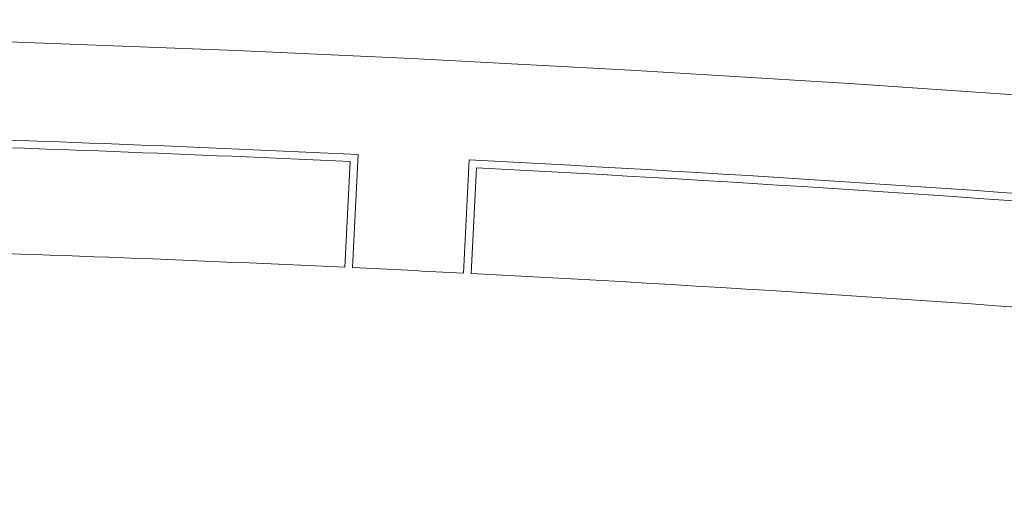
# Model space of a CAD drawing. Header units: metres. Extents: x 167411 to 168816, y 461777 to 462985.
# Tile 21 of 256: x 167539 to 167558, y 462672 to 462681. Entities that reach past the tile are written whole.
import ezdxf

# ---------------------------------------------------------------- set-up
doc = ezdxf.new("R2010")
doc.units = ezdxf.units.M
doc.header["$LTSCALE"] = 0.5
doc.layers.add('Zuid-N-WE-GW-AANVULLEN-vrijgekomen grond (uitvullen)', color=7, linetype='Continuous', lineweight=18, true_color=0x0100ff)
doc.layers.add('Zuid-N-WE-GW-AANVULLEN-zand uitvullen', color=7, linetype='Continuous', lineweight=18, true_color=0x3fff01)

msp = doc.modelspace()

# ---------------------------------------------------------------- hatches: boundary and pattern name
at = {"layer": 'Zuid-N-WE-GW-AANVULLEN-vrijgekomen grond (uitvullen)'}
h = msp.add_hatch(dxfattribs=at)
h.set_pattern_fill('ANSI31', color=256, scale=20, angle=90)
h.set_pattern_definition([(135, (0, 0), (-1.767766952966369, -1.767766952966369), [])])
edge = h.paths.add_edge_path(flags=16)
edge.add_arc((167668.9513237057, 462621.9986920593), 1.755655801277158, 145.0963104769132, 315.897729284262)
edge.add_line((167670.2120578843, 462620.7768587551), (167713.6535999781, 462673.6468834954))
edge.add_arc((167712.1210324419, 462674.5382496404), 1.772934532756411, 329.8170226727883, 491.3653600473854)
edge.add_line((167710.9493740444, 462675.868856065), (167667.5114839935, 462623.0032760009))
h.paths.add_polyline_path([(167681.3146411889, 462615.5426991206), (167661.9814373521, 462619.5336132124), (167711.0139849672, 462679.2081063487), (167720.2417914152, 462675.7607603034), (167708.5459431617, 462665.5446276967), (167699.0791822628, 462637.4304959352), (167698.9834462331, 462637.1461816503), (167698.6991319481, 462637.2419176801), (167688.736394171, 462640.5966311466), (167684.1974696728, 462635.0725857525)])
edge = h.paths.add_edge_path()
edge.add_line((167740.1040101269, 462598.5294440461), (167738.7881278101, 462580.092071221))
edge.add_line((167738.7881278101, 462580.092071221), (167745.1856064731, 462576.6782678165))
edge.add_line((167745.1856064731, 462576.6782678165), (167752.2441576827, 462589.9060156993))
edge.add_arc((167747.3917881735, 462592.4953225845), 5.499999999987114, 331.9148606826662, 445.9177003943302)
edge.add_line((167747.7833293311, 462597.9813681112), (167740.1040101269, 462598.5294440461))
h.paths.add_polyline_path([(167743.7703839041, 462619.1316070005), (167759.1346550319, 462610.9329706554), (167757.5850898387, 462608.0290804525), (167739.5148132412, 462609.3137825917), (167739.9103891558, 462610.4885532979), (167740.8377557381, 462610.4223667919)])
edge = h.paths.add_edge_path()
edge.add_line((167517.3710369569, 462642.0541600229), (167518.9731717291, 462642.0348894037))
edge.add_arc((167173.4302999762, 462667.4774400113), 346.4782815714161, 354.43462188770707, 355.788872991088, ccw=False)
edge.add_arc((167174.1085503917, 462667.4172646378), 345.7973924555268, 352.34455286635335, 354.43364662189, ccw=False)
edge.add_line((167516.8238807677, 462621.3516705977), (167515.2381831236, 462621.5651735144))
edge.add_arc((167172.9137462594, 462667.5558233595), 345.3999999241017, 352.348235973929, 354.3473027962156)
edge.add_arc((167172.9137463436, 462667.5558233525), 345.399999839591, 354.3473027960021, 355.7658701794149)
edge = h.paths.add_edge_path()
edge.add_line((167525.3814946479, 462628.7274021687), (167523.7914370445, 462628.9055186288))
edge.add_arc((167172.9137462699, 462667.5558233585), 352.9999999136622, 353.7140281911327, 355.8422876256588)
edge.add_line((167524.9847418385, 462641.9625817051), (167526.5875490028, 462641.9433029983))
edge.add_arc((167172.913746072, 462667.5558233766), 354.6000001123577, 353.71355174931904, 355.8579573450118, ccw=False)
h.paths.add_polyline_path([(167522.770217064, 462620.5510386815), (167524.3559084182, 462620.3375366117), (167524.8713209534, 462624.3457586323), (167523.2824238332, 462624.5350176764)])
h.paths.add_polyline_path([(167510.2010670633, 462583.2657213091), (167509.6026786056, 462580.0370517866), (167509.5075624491, 462579.4525736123), (167508.2107769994, 462579.6929145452), (167508.5922953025, 462603.088630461), (167513.8590465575, 462603.0027445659), (167513.1532345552, 462599.1944597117), (167512.5673736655, 462599.3030407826), (167509.6152061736, 462583.37430238)])
h.paths.add_polyline_path([(167518.695862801, 462659.5107289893), (167514.7982630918, 462659.6433620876), (167514.2758496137, 462644.2915483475), (167518.1263188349, 462644.2452345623), (167518.2588781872, 462646.6693558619)])

# ---------------------------------------------------------------- linework, layer by layer
at = {"layer": 'Zuid-N-WE-GW-AANVULLEN-zand uitvullen'}
msp.add_lwpolyline([(167579.7876216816, 462677.2389383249, 0.02567195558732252), (167527.9025018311, 462680.530793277), (167518.1121505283, 462680.6485524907), (167518.0599594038, 462676.5288794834), (167520.4568280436, 462676.5000524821), (167520.4636316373, 462676.6999851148), (167521.4990458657, 462676.6875310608), (167521.524303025, 462678.7873791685), (167527.8806122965, 462678.7109249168, -0.008777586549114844), (167545.5951957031, 462678.1867351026), (167545.4905111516, 462676.0893380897, -0.001024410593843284), (167547.5479038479, 462675.9880855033), (167547.6534695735, 462678.085431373, -0.01492186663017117), (167577.6780808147, 462675.6462671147)], format="xyb", dxfattribs=at)
for points in [[(167545.3506852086, 462676.0963170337), (167545.448370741, 462678.0534858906, 0.008708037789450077), (167527.8789284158, 462678.5709350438), (167521.6626090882, 462678.645705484), (167521.6390357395, 462676.6858472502), (167527.8553550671, 462676.6110768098, -0.008682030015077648)], [(167577.3065231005, 462673.5746626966), (167577.5234442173, 462675.5226024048, 0.01478306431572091), (167547.7862473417, 462677.9384213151), (167547.6877268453, 462675.9810477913, -0.01477590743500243)]]:
    msp.add_lwpolyline(points, format="xyb", close=True, dxfattribs=at)

doc.saveas('drawing.dxf')
